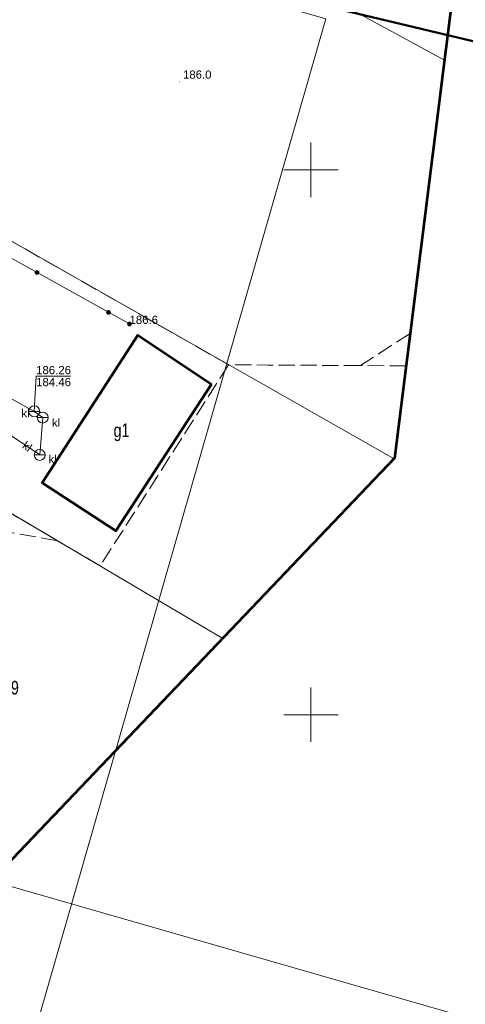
# Model space of a CAD drawing. Header units: metres. Extents: x 7482748 to 7484637, y 5684406 to 5687014.
# Tile 91 of 180: x 7483373 to 7483414, y 5685923 to 5686014. Entities that reach past the tile are written whole.
import ezdxf
from ezdxf.enums import TextEntityAlignment as Align
from ezdxf.lldxf.tags import DXFTag

# ---------------------------------------------------------------- set-up
doc = ezdxf.new("R2010")
doc.units = ezdxf.units.M
doc.header["$MEASUREMENT"] = 0
for name, pattern in [('1', [1.5, 1, -0.5]), ('l217_500', [2, 1.5, -0.5]), ('l218_500', [1, 0.5, -0.5])]:
    doc.linetypes.add(name, pattern=pattern)
for name, color, linetype, lineweight in [('.domiar', 250, 'Continuous', 9), ('_Dzialki', 7, 'Continuous', 0), ('_Dzialki_opis', 7, 'Continuous', 0), ('_Kontury', 7, 'Continuous', 0), ('_Podzial_sekcyjny_krzyze', 7, '1', 13), ('_Uzytki', 7, 'Continuous', 0), ('_Zakres2', 7, 'Continuous', 0), ('EGB_Budynek', 7, 'Continuous', 0), ('EGB_Budynek_opis', 7, 'Continuous', 0), ('GES__SUUS07_P', 7, 'Continuous', 13), ('KTOK05_01', 7, 'Continuous', 13), ('RTPW01_P', 7, 'Continuous', 0)]:
    doc.layers.add(name, color=color, linetype=linetype, lineweight=lineweight)
doc.layers.add('_ramki_nieplotowane', color=7, linetype='Continuous', lineweight=0, plot=False)
for name, color, linetype, lineweight, true_color in [('GES__SUPK_01_pL', 7, 'Continuous', 13, 0x803300), ('GES__SUPS01_05L', 7, 'Continuous', 13, 0x803300), ('GES__SUPS01_05P', 7, 'Continuous', 13, 0x803300)]:
    doc.layers.add(name, color=color, linetype=linetype, lineweight=lineweight, true_color=true_color)
doc.layers.add('GES__SUPK_01_pT', color=7, linetype='Continuous', lineweight=13, true_color=0x803300, transparency=0.25)
doc.layers.add('GES__SUPS01_05G', color=7, linetype='Continuous', lineweight=13, true_color=0x803300, transparency=0.25)
doc.layers.add('GES__SUUS_ET_05T', color=7, linetype='Continuous', lineweight=13, transparency=0.25)
doc.layers.add('RTPW01_G', color=7, linetype='Continuous', lineweight=13, transparency=0.25)
doc.layers.add('IS_Opisy_działek_Net', color=7, linetype='SOLID', true_color=0x000000)
doc.styles.get("Standard").update_dxf_attribs({"font": 'simplex.shx', "width": 0.75})
doc.styles.add('STYL_ARIAL', font='simplex.shx', dxfattribs={"width": 0.75, "oblique": 0.1})
doc.styles.add('Style-Arial', font='arial.ttf')
tags = doc.linetypes.add('SOLID', pattern=[10, 10, 0]).pattern_tags.tags
tags[6:7] = [DXFTag(74, 4), DXFTag(75, 0), DXFTag(340, '0'), DXFTag(46, 0.0), DXFTag(50, 0.0), DXFTag(44, 0.0), DXFTag(45, 0.0)]
tags[4:5] = [DXFTag(74, 4), DXFTag(75, 0), DXFTag(340, '0'), DXFTag(46, 0.0), DXFTag(50, 0.0), DXFTag(44, 0.0), DXFTag(45, 0.0)]

# ---------------------------------------------------------------- blocks, each defined once
blk = doc.blocks.new('SUPS01_1')
at = {"layer": 'GES__SUPS01_05P', "linetype": 'Continuous', "lineweight": 13}
h = blk.add_hatch(color=256, dxfattribs=at)
edge = h.paths.add_edge_path()
edge.add_arc((0, 0), 0.045, 0, 360)
blk = doc.blocks.new('SUUS07')
at = {"layer": 'GES__SUUS07_P', "linetype": 'Continuous', "lineweight": 13}
blk.add_line((-0.5, 0), (0.5, 0), dxfattribs=at)
blk.add_circle((0, 0), 0.5, dxfattribs=at)
blk = doc.blocks.new('RTPW01')
at = {"layer": 'RTPW01_P', "linetype": 'Continuous', "lineweight": 0}
h = blk.add_hatch(color=256, dxfattribs=at)
edge = h.paths.add_edge_path()
edge.add_arc((0, 0), 0.045, 0, 360)

msp = doc.modelspace()

# ---------------------------------------------------------------- hatches: boundary and pattern name
at = {"layer": 'KTOK05_01', "linetype": 'Continuous', "lineweight": 13}
h = msp.add_hatch(color=256, dxfattribs=at)
edge = h.paths.add_edge_path()
edge.add_arc((7483374.85258, 5685990.57686), 0.175, 0, 360)
h = msp.add_hatch(color=256, dxfattribs=at)
edge = h.paths.add_edge_path()
edge.add_arc((7483381.40822, 5685986.93358), 0.175, 0, 360)
h = msp.add_hatch(color=256, dxfattribs=at)
edge = h.paths.add_edge_path()
edge.add_arc((7483383.34, 5685985.86), 0.175, 0, 360)

# ---------------------------------------------------------------- linework, layer by layer
at = {"layer": '.domiar', "color": 1, "linetype": 'Continuous', "lineweight": 50}
msp.add_lwpolyline([(7483073.13792, 5686108.1955), (7483374.92972, 5686021.34991), (7483607.96805, 5685965.80208), (7483607.96805, 5685965.80208)], dxfattribs=at)
at = {"layer": '_Dzialki', "color": 96, "linetype": 'Continuous', "true_color": 0x008000, "flags": 128}
for points in [[(7483412.24, 5686010.08), (7483372.69, 5686031.59)], [(7483407.62, 5685973.47), (7483349.7, 5686006.43)], [(7483391.9, 5685957), (7483335.15, 5685990.53)]]:
    msp.add_lwpolyline(points, dxfattribs=at)
at = {"layer": '_Kontury', "color": 96, "linetype": 'l217_500', "true_color": 0x008000, "flags": 128}
for points in [[(7483392.44, 5685982.11), (7483349.7, 5686006.43)], [(7483409.1, 5685984.99), (7483404.53, 5685982.04)], [(7483345.99, 5685984.13), (7483376.72, 5685965.97)], [(7483392.44, 5685982.11), (7483380.65, 5685963.66)], [(7483404.53, 5685982.04), (7483392.44, 5685982.11)], [(7483408.73, 5685982.02), (7483404.53, 5685982.04)], [(7483376.72, 5685965.97), (7483368.27, 5685967.45)], [(7483380.65, 5685963.66), (7483376.72, 5685965.97)]]:
    msp.add_lwpolyline(points, dxfattribs=at)
at = {"layer": '_Podzial_sekcyjny_krzyze', "linetype": 'Continuous'}
for p, q in [((7483400, 5685997.5), (7483400, 5686002.5)), ((7483397.5, 5686000), (7483402.5, 5686000)), ((7483400, 5685947.5), (7483400, 5685952.5)), ((7483397.5, 5685950), (7483402.5, 5685950))]:
    msp.add_line(p, q, dxfattribs=at)
at = {"layer": '_ramki_nieplotowane', "color": 3, "linetype": 'Continuous', "lineweight": 0, "flags": 128}
for points in [[(7483208.98, 5685981.21), (7483494.44, 5685899.18), (7483610.57, 5686303.33), (7483325.11, 5686385.36), (7483208.98, 5685981.21)], [(7482999.77, 5685691.75), (7483285.22, 5685609.72), (7483401.36, 5686013.86), (7483115.9, 5686095.89), (7482999.77, 5685691.75)]]:
    msp.add_lwpolyline(points, close=True, dxfattribs=at)
at = {"layer": '_Uzytki', "color": 96, "linetype": 'l218_500', "true_color": 0x008000, "flags": 128}
for points in [[(7483392.44, 5685982.11), (7483349.7, 5686006.43)], [(7483409.1, 5685984.99), (7483404.53, 5685982.04)], [(7483376.72, 5685965.97), (7483345.99, 5685984.13)], [(7483392.44, 5685982.11), (7483380.65, 5685963.66)], [(7483404.53, 5685982.04), (7483392.44, 5685982.11)], [(7483380.65, 5685963.66), (7483376.72, 5685965.97)]]:
    msp.add_lwpolyline(points, dxfattribs=at)
at = {"layer": '_Zakres2', "color": 250, "linetype": 'Continuous', "lineweight": 53, "flags": 128}
msp.add_lwpolyline([(7483469.46, 5686200.94), (7483457.15, 5686175.34), (7483454.19, 5686160.77), (7483450.68, 5686142.8), (7483445.21, 5686123.66), (7483469.65, 5686114.59), (7483521.99, 5686042.72), (7483521.41, 5686032.76), (7483497.78, 5685988.42), (7483466.13, 5686001.7), (7483413.53, 5686020.4), (7483407.67, 5685973.53), (7483350.64, 5685913.76), (7483321.93, 5685933.1), (7483288.55, 5685901.25)], dxfattribs=at)
at = {"layer": 'EGB_Budynek', "color": 7, "linetype": 'Continuous', "lineweight": 53, "flags": 128}
msp.add_lwpolyline([(7483390.88, 5685980.32), (7483382.1, 5685966.87), (7483375.32, 5685971.29), (7483384.12, 5685984.82), (7483390.88, 5685980.32)], dxfattribs=at)
at = {"layer": 'GES__SUPK_01_pL', "linetype": 'Continuous', "lineweight": 13, "flags": 128}
for points in [[(7483375.38, 5685977.27), (7483374.6, 5685977.84), (7483357.05, 5685987.64)], [(7483375.38, 5685977.27), (7483375.1, 5685973.84), (7483372.25, 5685975.79), (7483370.93, 5685973.39)]]:
    msp.add_lwpolyline(points, dxfattribs=at)
at = {"layer": 'GES__SUPS01_05L', "linetype": 'Continuous', "lineweight": 13, "flags": 128}
msp.add_lwpolyline([(7483374.6, 5685977.84), (7483374.77, 5685981.08), (7483377.93, 5685981.08)], dxfattribs=at)
at = {"layer": 'KTOK05_01', "linetype": 'Continuous', "lineweight": 13}
msp.add_line((7483348.63, 5686005.15), (7483383.34, 5685985.86), dxfattribs=at)
for centre in [(7483374.85, 5685990.58), (7483381.41, 5685986.93), (7483383.34, 5685985.86)]:
    msp.add_circle(centre, 0.175, dxfattribs=at)

# ---------------------------------------------------------------- block references
at = {"layer": 'GES__SUPS01_05P', "linetype": 'Continuous', "lineweight": 13}
msp.add_blockref('SUPS01_1', (7483374.6, 5685977.84), dxfattribs=at)
at = {"layer": 'GES__SUUS07_P', "linetype": 'Continuous', "lineweight": 13}
for p in [(7483374.6, 5685977.84), (7483375.38, 5685977.27), (7483375.1, 5685973.84)]:
    msp.add_blockref('SUUS07', p, dxfattribs=at)
at = {"layer": 'RTPW01_P', "linetype": 'Continuous', "lineweight": 0}
for p in [(7483387.95, 5686008.07), (7483383.34, 5685985.86)]:
    msp.add_blockref('RTPW01', p, dxfattribs=at)

# ---------------------------------------------------------------- texts
at = {"layer": '_Dzialki_opis', "color": 96, "true_color": 0x008000, "insert": (7483371.73, 5685951.84), "char_height": 1.25, "attachment_point": 7, "line_spacing_factor": 0.6, "style": 'STYL_ARIAL'}
msp.add_mtext('\\fArial|b0|i0|c238238|p39;89', dxfattribs=at)
at = {"layer": 'EGB_Budynek_opis', "color": 7, "insert": (7483381.88, 5685975.1), "char_height": 1.25, "attachment_point": 7, "line_spacing_factor": 0.6, "style": 'STYL_ARIAL'}
msp.add_mtext('\\fArial|b0|i0|c238238|p39;g1', dxfattribs=at)
at = {"layer": 'GES__SUPK_01_pT', "linetype": 'Continuous', "lineweight": 13, "style": 'Style-Arial'}
msp.add_text('kl', height=0.75, rotation=325.62, dxfattribs=at).set_placement((7483373.96, 5685974.62), align=Align.MIDDLE_CENTER)
at = {"layer": 'GES__SUPS01_05G', "linetype": 'Continuous', "lineweight": 13, "style": 'Style-Arial'}
for s, p in [('186.26', (7483374.77, 5685981.25)), ('184.46', (7483374.77, 5685980.15))]:
    msp.add_text(s, height=0.75, dxfattribs=at).set_placement(p)
at = {"layer": 'GES__SUUS_ET_05T', "linetype": 'Continuous', "lineweight": 13, "style": 'Style-Arial'}
for p in [(7483373.42, 5685977.29), (7483376.23, 5685976.42), (7483375.91, 5685973.08)]:
    msp.add_text('kl', height=0.75, dxfattribs=at).set_placement(p)
at = {"layer": 'IS_Opisy_działek_Net', "linetype": 'Continuous', "ltscale": 0.01, "char_height": 1.2888}
for insert, attachment_point in [((7483373.545, 5686002.63964), 1), ((7483373.605, 5686002.05004), 7), ((7483373.605, 5686002.05004), 7), ((7483379.73587, 5685976.4364), 7), ((7483379.73587, 5685976.4364), 7)]:
    msp.add_mtext('\\fArial|b0|i0;', dxfattribs=dict(at, insert=insert, attachment_point=attachment_point))
at = {"layer": 'RTPW01_G', "linetype": 'Continuous', "lineweight": 13, "style": 'Style-Arial'}
for s, p in [('186.0', (7483388.25, 5686008.37)), ('186.6', (7483383.34, 5685985.86))]:
    msp.add_text(s, height=0.75, dxfattribs=at).set_placement(p)

doc.saveas('drawing.dxf')
